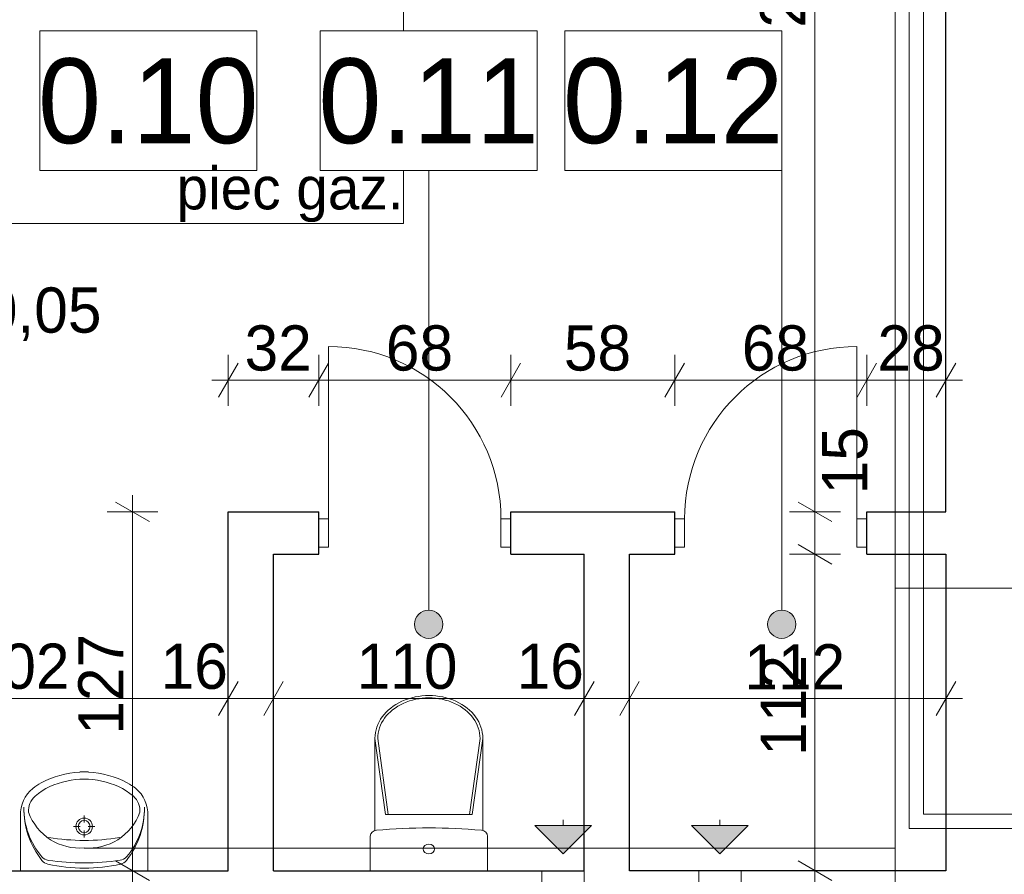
# Model space of a CAD drawing. Extents: x -686885 to -413214, y -23370 to 153194.
# Tile 75 of 145: x -501317 to -497832, y 40425 to 43449. Entities that reach past the tile are written whole.
import ezdxf

# ---------------------------------------------------------------- set-up
doc = ezdxf.new("R2010")
doc.units = 0
doc.header["$MEASUREMENT"] = 0
for name, color, linetype, lineweight in [('Insalacje WODA ZIMNA_Nr_Pióra__46', 5, 'Continuous', 13), ('INWENT CO_Nr_Pióra__100', 2, 'Continuous', 13), ('INWENT OPISY_Nr_Pióra__21', 7, 'Continuous', 9), ('INWENT RZĘDNE_Nr_Pióra__21', 7, 'Continuous', 9), ('INWENT WYMIARY_Nr_Pióra__21', 7, 'Continuous', 9), ('INWENT wyposarzenie_Nr_Pióra__21', 7, 'Continuous', 9), ('INWENT. DRZWI_Nr_Pióra__5', 7, 'Continuous', 13), ('INWENT.ŚCIANY_Nr_Pióra__1', 7, 'Continuous', 25), ('Istniejące kominy_Nr_Pióra__100', 2, 'Continuous', 13), ('Istniejące kominy_Nr_Pióra__21', 7, 'Continuous', 9)]:
    doc.layers.add(name, color=color, linetype=linetype, lineweight=lineweight)
doc.layers.add('instalacja CO_Nr_Pióra__4', color=7, linetype='Continuous', lineweight=13, true_color=0x029e21)
for name, color, linetype in [('INWENT OPISY', 7, 'Continuous'), ('INWENT RZĘDNE', 7, 'Continuous'), ('INWENT WYMIARY', 7, 'Continuous'), ('INWENT wyposarzenie', 7, 'Continuous'), ('Istniejące kominy', 7, 'Continuous')]:
    doc.layers.add(name, color=color, linetype=linetype)
doc.styles.add('GENERATED_STYLE_1', font='txt')
doc.styles.add('GENERATED_STYLE_2', font='txt')
doc.styles.add('GENERATED_STYLE_3', font='txt')
doc.styles.add('GENERATED_STYLE_5', font='txt')
doc.dimstyles.new('GENERATED_STYLE__1', dxfattribs={"dimtxt": 160.000002, "dimasz": 91.2, "dimexe": 0.18, "dimexo": 0, "dimgap": 0.09, "dimtad": 1, "dimtih": 1, "dimtoh": 1, "dimdec": 0, "dimlfac": 0.1, "dimzin": 0, "dimdsep": 46, "dimtxsty": 'GENERATED_STYLE_1', "dimblk": 'ARROWHEAD_2', "dimblk1": 'ARROWHEAD_2', "dimblk2": 'ARROWHEAD_2', "dimcen": 0.09, "dimclrd": 7, "dimclre": 7, "dimclrt": 7, "dimazin": 0, "dimtfac": 1, "dimtdec": 4, "dimtmove": 0, "dimatfit": 3, "dimfxl": 0, "dimtolj": 1, "dimtzin": 0, "dimarcsym": 0})
doc.dimstyles.new('GENERATED_STYLE__2', dxfattribs={"dimtxt": 160.000002, "dimasz": 91.2, "dimexe": 0.18, "dimexo": 0, "dimgap": 0.09, "dimtad": 1, "dimtih": 1, "dimtoh": 1, "dimdec": 0, "dimlfac": 0.1, "dimzin": 0, "dimdsep": 46, "dimtxsty": 'GENERATED_STYLE_1', "dimblk": 'ARROWHEAD_2', "dimblk1": 'ARROWHEAD_2', "dimblk2": 'ARROWHEAD_2', "dimcen": 0.09, "dimclrd": 7, "dimclre": 7, "dimclrt": 7, "dimazin": 0, "dimtfac": 1, "dimtdec": 4, "dimtmove": 2, "dimatfit": 3, "dimfxl": 0, "dimtolj": 1, "dimtzin": 0, "dimarcsym": 0})
doc.dimstyles.new('GENERATED_STYLE__3', dxfattribs={"dimtxt": 160.000002, "dimasz": 91.2, "dimexe": 0.18, "dimexo": 0, "dimgap": 0.09, "dimtad": 1, "dimdec": 0, "dimlfac": 0.1, "dimzin": 0, "dimdsep": 46, "dimtxsty": 'GENERATED_STYLE_1', "dimblk": 'ARROWHEAD_2', "dimblk1": 'ARROWHEAD_2', "dimblk2": 'ARROWHEAD_2', "dimcen": 0.09, "dimclrd": 7, "dimclre": 7, "dimclrt": 7, "dimazin": 0, "dimtfac": 1, "dimtdec": 4, "dimtmove": 0, "dimatfit": 3, "dimfxl": 0, "dimtolj": 1, "dimtzin": 0, "dimarcsym": 0})
doc.dimstyles.new('GENERATED_STYLE__4', dxfattribs={"dimtxt": 160.000002, "dimasz": 91.2, "dimexe": 0.18, "dimexo": 0, "dimgap": 0.09, "dimtad": 1, "dimdec": 0, "dimlfac": 0.1, "dimzin": 0, "dimdsep": 46, "dimtxsty": 'GENERATED_STYLE_1', "dimblk": 'ARROWHEAD_2', "dimblk1": 'ARROWHEAD_2', "dimblk2": 'ARROWHEAD_2', "dimcen": 0.09, "dimclrd": 7, "dimclre": 7, "dimclrt": 7, "dimazin": 0, "dimtfac": 1, "dimtdec": 4, "dimtmove": 2, "dimatfit": 3, "dimfxl": 0, "dimtolj": 1, "dimtzin": 0, "dimarcsym": 0})

# ---------------------------------------------------------------- blocks, each defined once
blk = doc.blocks.new('Symbol WC 2 14_1', base_point=(-499661.1, 40437.6))
at = {"layer": 'INWENT wyposarzenie_Nr_Pióra__21', "linetype": 'Continuous'}
for p, q in [((-500059.2, 40579.8), (-500059.2, 40906.6)), ((-500059.2, 40906.1), (-500022, 40637.3)), ((-500049.4, 40906.1), (-500012.3, 40637.3)), ((-499687.2, 40906.1), (-499724.4, 40637.3)), ((-499677.5, 40906.1), (-499714.6, 40637.3)), ((-499677.5, 40580), (-499677.5, 40906.6)), ((-499868.3, 40637.3), (-500022, 40637.3)), ((-499868.3, 40637.3), (-499714.6, 40637.3)), ((-500075.6, 40437.6), (-500075.6, 40560.2)), ((-499661.1, 40437.6), (-499661.1, 40560.2)), ((-499661.1, 40437.6), (-500075.6, 40437.6))]:
    blk.add_line(p, q, dxfattribs=at)
for centre, major_axis, ratio, start_param, end_param in [((-499868.3, 40906.6), (190.8, 0), 0.791506, 0, 3.141593), ((-499868.3, 40906.1), (181.1, 0), 0.790357, 0, 3.141593), ((-500051.5, 40560.2), (-24.1, 0), 0.857479, 4.812804, 6.283185), ((-499868.3, 39068.3), (-1773.6, 0), 0.857479, 4.60742, 4.817236), ((-499685.1, 40560.2), (-24.1, 0), 0.857479, 3.141593, 4.602988)]:
    blk.add_ellipse(centre, major_axis=major_axis, ratio=ratio, start_param=start_param, end_param=end_param, dxfattribs=at)
blk.add_ellipse((-499868.3, 40515), major_axis=(-20.1, 0), ratio=0.857479, dxfattribs=at)
blk = doc.blocks.new('Symbol Umywalka 14_2', base_point=(-501313.3, 40787.7))
at = {"layer": 'INWENT wyposarzenie_Nr_Pióra__21', "linetype": 'Continuous'}
for p, q in [((-501313.3, 40437.6), (-501313.3, 40632.7)), ((-501088.4, 40608.4), (-501088.4, 40633)), ((-500863.3, 40437.6), (-500863.3, 40632.7)), ((-501102.3, 40594.1), (-501126.3, 40594.1)), ((-501088.4, 40555.3), (-501088.4, 40579.9)), ((-501050.5, 40594.1), (-501074.5, 40594.1)), ((-501313.3, 40437.6), (-500863.3, 40437.6)), ((-501017.4, 40437.6), (-501159.2, 40437.6))]:
    blk.add_line(p, q, dxfattribs=at)
for centre, major_axis, start_param, end_param in [((-501076.9, 40408.9), (0, 379.2), 0.073395, 0.458318), ((-501088.3, 40557.2), (0, 230.5), 6.213155, 6.353215), ((-501099.7, 40408.9), (0, 379.2), 5.824867, 6.20979), ((-501159.8, 40587.4), (0, 181.6), 0.473982, 0.675177), ((-501107.8, 40508.2), (0, 250.1), 0.174494, 0.685654), ((-501088.3, 40491.7), (0, 270.3), 6.046403, 6.519967), ((-501068.8, 40508.2), (0, 250.1), 5.597532, 6.108691), ((-501016.9, 40587.4), (0, 181.6), 5.608008, 5.809204), ((-501199, 40637.7), (0, 117.3), 0.676235, 1.613647), ((-500977.7, 40637.7), (0, 117.3), 4.669538, 5.60695), ((-501218.3, 40649.5), (0, 69.1), 0.712122, 1.639398), ((-500958.3, 40649.5), (0, 69.1), 4.643787, 5.571063), ((-501018.8, 40658), (0, 289.9), 1.554962, 2.257325), ((-501047.5, 40659.5), (0, 260.5), 1.558986, 2.29468), ((-501099.1, 40720.2), (0, 205.5), 1.946948, 2.568353), ((-501077.6, 40720.2), (0, 205.5), 3.714833, 4.336237), ((-501157.9, 40657.9), (0, 289.9), 4.027212, 4.729576), ((-501129.2, 40659.4), (0, 260.5), 3.989857, 4.725552), ((-501088.4, 41385.8), (0, 840.7), 2.98754, 3.295538), ((-501104.4, 40723.5), (0, 205.4), 2.599562, 3.221982), ((-501072.2, 40723.5), (0, 205.4), 3.061203, 3.683623), ((-501209.9, 40512.4), (0, 38.4), 2.29468, 3.004926), ((-501208.7, 40498.6), (0, 38.4), 2.257325, 2.92004), ((-501093.1, 41024), (0, 577), 2.92004, 3.150499), ((-501084, 41450.2), (0, 985), 3.004926, 3.137317), ((-501093.7, 41450.2), (0, 985), 3.14722, 3.279612), ((-501084.1, 41024), (0, 577), 3.134039, 3.364497), ((-500966.6, 40512.6), (0, 38.4), 3.279612, 3.989857), ((-500967.8, 40498.7), (0, 38.4), 3.364497, 4.027212)]:
    blk.add_ellipse(centre, major_axis=major_axis, ratio=0.97619, start_param=start_param, end_param=end_param, dxfattribs=at)
for major_axis in [(0, 29.9), (0, 21.3)]:
    blk.add_ellipse((-501088.4, 40594.1), major_axis=major_axis, ratio=0.97619, dxfattribs=at)
blk = doc.blocks.new('Linia_1', base_point=(-499393.3, 40497.6))
at = {"layer": 'Istniejące kominy_Nr_Pióra__21', "linetype": 'Continuous'}
blk.add_hatch(color=256, dxfattribs=at).paths.add_polyline_path([(-499393.3, 40497.6), (-499493.3, 40597.6), (-499293.3, 40597.6)], flags=0)
for p, q in [((-499393.3, 40597.6), (-499393.3, 40617.6)), ((-499393.3, 40497.6), (-499493.3, 40597.6)), ((-499493.3, 40597.6), (-499293.3, 40597.6)), ((-499393.3, 40497.6), (-499293.3, 40597.6))]:
    blk.add_line(p, q, dxfattribs=at)
blk = doc.blocks.new('Linia_2', base_point=(-498838.3, 40497.6))
at = {"layer": 'Istniejące kominy_Nr_Pióra__21', "linetype": 'Continuous'}
blk.add_hatch(color=256, dxfattribs=at).paths.add_polyline_path([(-498838.3, 40497.6), (-498938.3, 40597.6), (-498738.3, 40597.6)], flags=0)
for p, q in [((-498838.3, 40597.6), (-498838.3, 40617.6)), ((-498838.3, 40497.6), (-498938.3, 40597.6)), ((-498938.3, 40597.6), (-498738.3, 40597.6)), ((-498838.3, 40497.6), (-498738.3, 40597.6))]:
    blk.add_line(p, q, dxfattribs=at)
blk = doc.blocks.new('Linia_17', base_point=(-499869.1, 42915.8))
at = {"layer": 'INWENT OPISY_Nr_Pióra__21', "linetype": 'Continuous'}
blk.add_hatch(color=256, dxfattribs=at).paths.add_polyline_path([(-499819.1, 41309.9), (-499822.9, 41329), (-499833.8, 41345.3), (-499850, 41356.1), (-499869.1, 41359.9), (-499888.3, 41356.1), (-499904.5, 41345.3), (-499915.3, 41329), (-499919.1, 41309.9), (-499915.3, 41290.8), (-499904.5, 41274.6), (-499888.3, 41263.7), (-499869.1, 41259.9), (-499850, 41263.7), (-499833.8, 41274.6), (-499822.9, 41290.8)], flags=0)
blk.add_line((-499869.1, 42915.8), (-499869.1, 41359.9), dxfattribs=at)
blk.add_circle((-499869.1, 41309.9), 50, dxfattribs=at)
blk = doc.blocks.new('Linia_18', base_point=(-498619.6, 42915.8))
at = {"layer": 'INWENT OPISY_Nr_Pióra__21', "linetype": 'Continuous'}
blk.add_hatch(color=256, dxfattribs=at).paths.add_polyline_path([(-498569.6, 41309.9), (-498573.4, 41329), (-498584.3, 41345.3), (-498600.5, 41356.1), (-498619.6, 41359.9), (-498638.8, 41356.1), (-498655, 41345.3), (-498665.8, 41329), (-498669.6, 41309.9), (-498665.8, 41290.8), (-498655, 41274.6), (-498638.8, 41263.7), (-498619.6, 41259.9), (-498600.5, 41263.7), (-498584.3, 41274.6), (-498573.4, 41290.8)], flags=0)
blk.add_line((-498619.6, 42915.8), (-498619.6, 41359.9), dxfattribs=at)
blk.add_circle((-498619.6, 41309.9), 50, dxfattribs=at)
blk = doc.blocks.new('*D277')
at = {"layer": 'INWENT WYMIARY_Nr_Pióra__21', "linetype": 'Continuous'}
for p, q in [((-509798.3, 31219.5), (-509798.3, 31399.5)), ((-472023.3, 31219.5), (-472023.3, 31399.5)), ((-509763.7, 31369.5), (-509833, 31249.5)), ((-472058, 31249.5), (-471988.7, 31369.5)), ((-509857, 31309.5), (-509798.3, 31309.5)), ((-509798.3, 31309.5), (-472023.3, 31309.5)), ((-472023.3, 31309.5), (-471964.6, 31309.5))]:
    blk.add_line(p, q, dxfattribs=at)
at = {"layer": 'INWENT WYMIARY_Nr_Pióra__21', "insert": (-491141.2, 31341.5), "char_height": 160, "attachment_point": 7, "style": 'GENERATED_STYLE_1'}
blk.add_mtext('{3\xa0778}', dxfattribs=at)
blk = doc.blocks.new('ARROWHEAD_2')
at = {"color": 0, "linetype": 'Continuous', "lineweight": 0}
for p, q in [((-0.378, -0.655), (0.378, 0.655)), ((0, 0), (-1, 0))]:
    blk.add_line(p, q, dxfattribs=at)
blk = doc.blocks.new('*D333')
at = {"layer": 'INWENT WYMIARY_Nr_Pióra__21', "linetype": 'Continuous'}
for p, q in [((-502678.3, 40957.1), (-502678.3, 41137.1)), ((-502538.3, 40957.1), (-502538.3, 41137.1)), ((-502643.7, 41107.1), (-502713, 40987.1)), ((-502503.7, 41107.1), (-502573, 40987.1)), ((-502737, 41047.1), (-502678.3, 41047.1)), ((-502678.3, 41047.1), (-502538.3, 41047.1))]:
    blk.add_line(p, q, dxfattribs=at)
at = {"layer": 'INWENT WYMIARY_Nr_Pióra__21', "char_height": 160, "attachment_point": 7, "style": 'GENERATED_STYLE_1'}
for s, insert in [('{14}', (-502917.8, 41079.1)), ('{94}', (-502170.7, 41079.1)), ('{102}', (-501497.2, 41079.1)), ('{16}', (-500817.8, 41079.1)), ('{110}', (-500124.3, 41079.1)), ('{16}', (-499557.8, 41079.1)), ('{112}', (-498751.9, 41079.1))]:
    blk.add_mtext(s, dxfattribs=dict(at, insert=insert))
blk = doc.blocks.new('*D334')
at = {"layer": 'INWENT WYMIARY_Nr_Pióra__21', "linetype": 'Continuous'}
for p, q in [((-502538.3, 40957.1), (-502538.3, 41137.1)), ((-501598.3, 40957.1), (-501598.3, 41137.1)), ((-502503.7, 41107.1), (-502573, 40987.1)), ((-501563.7, 41107.1), (-501633, 40987.1)), ((-502538.3, 41047.1), (-501598.3, 41047.1))]:
    blk.add_line(p, q, dxfattribs=at)
at = {"layer": 'INWENT WYMIARY_Nr_Pióra__21', "char_height": 160, "attachment_point": 7, "style": 'GENERATED_STYLE_1'}
for s, insert in [('{14}', (-502917.8, 41079.1)), ('{94}', (-502170.7, 41079.1)), ('{102}', (-501497.2, 41079.1)), ('{16}', (-500817.8, 41079.1)), ('{110}', (-500124.3, 41079.1)), ('{16}', (-499557.8, 41079.1)), ('{112}', (-498751.9, 41079.1))]:
    blk.add_mtext(s, dxfattribs=dict(at, insert=insert))
blk = doc.blocks.new('*D335')
at = {"layer": 'INWENT WYMIARY_Nr_Pióra__21', "linetype": 'Continuous'}
for p, q in [((-501598.3, 40957.1), (-501598.3, 41137.1)), ((-500578.3, 40957.1), (-500578.3, 41137.1)), ((-501563.7, 41107.1), (-501633, 40987.1)), ((-500543.7, 41107.1), (-500613, 40987.1)), ((-501598.3, 41047.1), (-500578.3, 41047.1))]:
    blk.add_line(p, q, dxfattribs=at)
at = {"layer": 'INWENT WYMIARY_Nr_Pióra__21', "char_height": 160, "attachment_point": 7, "style": 'GENERATED_STYLE_1'}
for s, insert in [('{14}', (-502917.8, 41079.1)), ('{94}', (-502170.7, 41079.1)), ('{102}', (-501497.2, 41079.1)), ('{16}', (-500817.8, 41079.1)), ('{110}', (-500124.3, 41079.1)), ('{16}', (-499557.8, 41079.1)), ('{112}', (-498751.9, 41079.1))]:
    blk.add_mtext(s, dxfattribs=dict(at, insert=insert))
blk = doc.blocks.new('*D336')
at = {"layer": 'INWENT WYMIARY_Nr_Pióra__21', "linetype": 'Continuous'}
for p, q in [((-500578.3, 40957.1), (-500578.3, 41137.1)), ((-500418.3, 40957.1), (-500418.3, 41137.1)), ((-500543.7, 41107.1), (-500613, 40987.1)), ((-500383.7, 41107.1), (-500453, 40987.1)), ((-500578.3, 41047.1), (-500418.3, 41047.1))]:
    blk.add_line(p, q, dxfattribs=at)
at = {"layer": 'INWENT WYMIARY_Nr_Pióra__21', "char_height": 160, "attachment_point": 7, "style": 'GENERATED_STYLE_1'}
for s, insert in [('{14}', (-502917.8, 41079.1)), ('{94}', (-502170.7, 41079.1)), ('{102}', (-501497.2, 41079.1)), ('{16}', (-500817.8, 41079.1)), ('{110}', (-500124.3, 41079.1)), ('{16}', (-499557.8, 41079.1)), ('{112}', (-498751.9, 41079.1))]:
    blk.add_mtext(s, dxfattribs=dict(at, insert=insert))
blk = doc.blocks.new('*D337')
at = {"layer": 'INWENT WYMIARY_Nr_Pióra__21', "linetype": 'Continuous'}
for p, q in [((-500418.3, 40957.1), (-500418.3, 41137.1)), ((-499318.3, 40957.1), (-499318.3, 41137.1)), ((-500383.7, 41107.1), (-500453, 40987.1)), ((-499283.7, 41107.1), (-499353, 40987.1)), ((-500418.3, 41047.1), (-499318.3, 41047.1))]:
    blk.add_line(p, q, dxfattribs=at)
at = {"layer": 'INWENT WYMIARY_Nr_Pióra__21', "char_height": 160, "attachment_point": 7, "style": 'GENERATED_STYLE_1'}
for s, insert in [('{14}', (-502917.8, 41079.1)), ('{94}', (-502170.7, 41079.1)), ('{102}', (-501497.2, 41079.1)), ('{16}', (-500817.8, 41079.1)), ('{110}', (-500124.3, 41079.1)), ('{16}', (-499557.8, 41079.1)), ('{112}', (-498751.9, 41079.1))]:
    blk.add_mtext(s, dxfattribs=dict(at, insert=insert))
blk = doc.blocks.new('*D338')
at = {"layer": 'INWENT WYMIARY_Nr_Pióra__21', "linetype": 'Continuous'}
for p, q in [((-499318.3, 40957.1), (-499318.3, 41137.1)), ((-499158.3, 40957.1), (-499158.3, 41137.1)), ((-499283.7, 41107.1), (-499353, 40987.1)), ((-499123.7, 41107.1), (-499193, 40987.1)), ((-499318.3, 41047.1), (-499158.3, 41047.1))]:
    blk.add_line(p, q, dxfattribs=at)
at = {"layer": 'INWENT WYMIARY_Nr_Pióra__21', "char_height": 160, "attachment_point": 7, "style": 'GENERATED_STYLE_1'}
for s, insert in [('{14}', (-502917.8, 41079.1)), ('{94}', (-502170.7, 41079.1)), ('{102}', (-501497.2, 41079.1)), ('{16}', (-500817.8, 41079.1)), ('{110}', (-500124.3, 41079.1)), ('{16}', (-499557.8, 41079.1)), ('{112}', (-498751.9, 41079.1))]:
    blk.add_mtext(s, dxfattribs=dict(at, insert=insert))
blk = doc.blocks.new('*D339')
at = {"layer": 'INWENT WYMIARY_Nr_Pióra__21', "linetype": 'Continuous'}
for p, q in [((-499158.3, 40957.1), (-499158.3, 41137.1)), ((-498038.3, 40957.1), (-498038.3, 41137.1)), ((-499123.7, 41107.1), (-499193, 40987.1)), ((-498073, 40987.1), (-498003.7, 41107.1)), ((-499158.3, 41047.1), (-498038.3, 41047.1)), ((-498038.3, 41047.1), (-497979.6, 41047.1))]:
    blk.add_line(p, q, dxfattribs=at)
at = {"layer": 'INWENT WYMIARY_Nr_Pióra__21', "char_height": 160, "attachment_point": 7, "style": 'GENERATED_STYLE_1'}
for s, insert in [('{14}', (-502917.8, 41079.1)), ('{94}', (-502170.7, 41079.1)), ('{102}', (-501497.2, 41079.1)), ('{16}', (-500817.8, 41079.1)), ('{110}', (-500124.3, 41079.1)), ('{16}', (-499557.8, 41079.1)), ('{112}', (-498751.9, 41079.1))]:
    blk.add_mtext(s, dxfattribs=dict(at, insert=insert))
blk = doc.blocks.new('*D340')
at = {"layer": 'INWENT WYMIARY_Nr_Pióra__21', "linetype": 'Continuous'}
for p, q in [((-500917.3, 41707.6), (-500917.3, 41766.3)), ((-500857.3, 41673), (-500977.3, 41742.3)), ((-500827.3, 41707.6), (-501007.3, 41707.6)), ((-500917.3, 40437.6), (-500917.3, 41707.6)), ((-500977.3, 40472.3), (-500857.3, 40403)), ((-500827.3, 40437.6), (-501007.3, 40437.6)), ((-500917.3, 40379), (-500917.3, 40437.6))]:
    blk.add_line(p, q, dxfattribs=at)
at = {"layer": 'INWENT WYMIARY_Nr_Pióra__21', "insert": (-500949.3, 40919), "char_height": 160, "attachment_point": 7, "rotation": 90, "style": 'GENERATED_STYLE_1'}
blk.add_mtext('{127}', dxfattribs=at)
blk = doc.blocks.new('*D345')
at = {"layer": 'INWENT WYMIARY_Nr_Pióra__21', "linetype": 'Continuous'}
for p, q in [((-498561.9, 37882.3), (-498441.9, 37813)), ((-498411.9, 37847.6), (-498591.9, 37847.6)), ((-498501.9, 37427.6), (-498501.9, 37847.6)), ((-498411.9, 37427.6), (-498591.9, 37427.6)), ((-498561.9, 37462.3), (-498441.9, 37393)), ((-498501.9, 37369), (-498501.9, 37427.6))]:
    blk.add_line(p, q, dxfattribs=at)
at = {"layer": 'INWENT WYMIARY_Nr_Pióra__21', "char_height": 160, "attachment_point": 7, "rotation": 90, "style": 'GENERATED_STYLE_1'}
for s, insert in [('{42}', (-498533.9, 44735.2)), ('{292}', (-498533.9, 43420.7)), ('{15}', (-498314.7, 41769.2)), ('{112}', (-498533.9, 40844)), ('{45}', (-498533.9, 40110.2)), ('{214}', (-498533.9, 38465.1)), ('{42}', (-498533.9, 37535.2))]:
    blk.add_mtext(s, dxfattribs=dict(at, insert=insert))
blk = doc.blocks.new('*D346')
at = {"layer": 'INWENT WYMIARY_Nr_Pióra__21', "linetype": 'Continuous'}
for p, q in [((-498561.9, 40022.3), (-498441.9, 39953)), ((-498411.9, 39987.6), (-498591.9, 39987.6)), ((-498501.9, 37847.6), (-498501.9, 39987.6)), ((-498561.9, 37882.3), (-498441.9, 37813)), ((-498411.9, 37847.6), (-498591.9, 37847.6))]:
    blk.add_line(p, q, dxfattribs=at)
at = {"layer": 'INWENT WYMIARY_Nr_Pióra__21', "char_height": 160, "attachment_point": 7, "rotation": 90, "style": 'GENERATED_STYLE_1'}
for s, insert in [('{42}', (-498533.9, 44735.2)), ('{292}', (-498533.9, 43420.7)), ('{15}', (-498314.7, 41769.2)), ('{112}', (-498533.9, 40844)), ('{45}', (-498533.9, 40110.2)), ('{214}', (-498533.9, 38465.1)), ('{42}', (-498533.9, 37535.2))]:
    blk.add_mtext(s, dxfattribs=dict(at, insert=insert))
blk = doc.blocks.new('*D347')
at = {"layer": 'INWENT WYMIARY_Nr_Pióra__21', "linetype": 'Continuous'}
for p, q in [((-498561.9, 40472.3), (-498441.9, 40403)), ((-498411.9, 40437.6), (-498591.9, 40437.6)), ((-498501.9, 39987.6), (-498501.9, 40437.6)), ((-498561.9, 40022.3), (-498441.9, 39953)), ((-498411.9, 39987.6), (-498591.9, 39987.6))]:
    blk.add_line(p, q, dxfattribs=at)
at = {"layer": 'INWENT WYMIARY_Nr_Pióra__21', "char_height": 160, "attachment_point": 7, "rotation": 90, "style": 'GENERATED_STYLE_1'}
for s, insert in [('{42}', (-498533.9, 44735.2)), ('{292}', (-498533.9, 43420.7)), ('{15}', (-498314.7, 41769.2)), ('{112}', (-498533.9, 40844)), ('{45}', (-498533.9, 40110.2)), ('{214}', (-498533.9, 38465.1)), ('{42}', (-498533.9, 37535.2))]:
    blk.add_mtext(s, dxfattribs=dict(at, insert=insert))
blk = doc.blocks.new('*D348')
at = {"layer": 'INWENT WYMIARY_Nr_Pióra__21', "linetype": 'Continuous'}
for p, q in [((-498561.9, 41592.3), (-498441.9, 41523)), ((-498411.9, 41557.6), (-498591.9, 41557.6)), ((-498501.9, 40437.6), (-498501.9, 41557.6)), ((-498561.9, 40472.3), (-498441.9, 40403)), ((-498411.9, 40437.6), (-498591.9, 40437.6))]:
    blk.add_line(p, q, dxfattribs=at)
at = {"layer": 'INWENT WYMIARY_Nr_Pióra__21', "char_height": 160, "attachment_point": 7, "rotation": 90, "style": 'GENERATED_STYLE_1'}
for s, insert in [('{42}', (-498533.9, 44735.2)), ('{292}', (-498533.9, 43420.7)), ('{15}', (-498314.7, 41769.2)), ('{112}', (-498533.9, 40844)), ('{45}', (-498533.9, 40110.2)), ('{214}', (-498533.9, 38465.1)), ('{42}', (-498533.9, 37535.2))]:
    blk.add_mtext(s, dxfattribs=dict(at, insert=insert))
blk = doc.blocks.new('*D349')
at = {"layer": 'INWENT WYMIARY_Nr_Pióra__21', "linetype": 'Continuous'}
for p, q in [((-498561.9, 41742.3), (-498441.9, 41673)), ((-498411.9, 41707.6), (-498591.9, 41707.6)), ((-498501.9, 41557.6), (-498501.9, 41707.6)), ((-498561.9, 41592.3), (-498441.9, 41523)), ((-498411.9, 41557.6), (-498591.9, 41557.6))]:
    blk.add_line(p, q, dxfattribs=at)
at = {"layer": 'INWENT WYMIARY_Nr_Pióra__21', "char_height": 160, "attachment_point": 7, "rotation": 90, "style": 'GENERATED_STYLE_1'}
for s, insert in [('{42}', (-498533.9, 44735.2)), ('{292}', (-498533.9, 43420.7)), ('{15}', (-498314.7, 41769.2)), ('{112}', (-498533.9, 40844)), ('{45}', (-498533.9, 40110.2)), ('{214}', (-498533.9, 38465.1)), ('{42}', (-498533.9, 37535.2))]:
    blk.add_mtext(s, dxfattribs=dict(at, insert=insert))
blk = doc.blocks.new('*D350')
at = {"layer": 'INWENT WYMIARY_Nr_Pióra__21', "linetype": 'Continuous'}
for p, q in [((-498561.9, 44662.3), (-498441.9, 44593)), ((-498411.9, 44627.6), (-498591.9, 44627.6)), ((-498501.9, 41707.6), (-498501.9, 44627.6)), ((-498561.9, 41742.3), (-498441.9, 41673)), ((-498411.9, 41707.6), (-498591.9, 41707.6))]:
    blk.add_line(p, q, dxfattribs=at)
at = {"layer": 'INWENT WYMIARY_Nr_Pióra__21', "char_height": 160, "attachment_point": 7, "rotation": 90, "style": 'GENERATED_STYLE_1'}
for s, insert in [('{42}', (-498533.9, 44735.2)), ('{292}', (-498533.9, 43420.7)), ('{15}', (-498314.7, 41769.2)), ('{112}', (-498533.9, 40844)), ('{45}', (-498533.9, 40110.2)), ('{214}', (-498533.9, 38465.1)), ('{42}', (-498533.9, 37535.2))]:
    blk.add_mtext(s, dxfattribs=dict(at, insert=insert))
blk = doc.blocks.new('*D351')
at = {"layer": 'INWENT WYMIARY_Nr_Pióra__21', "linetype": 'Continuous'}
for p, q in [((-498501.9, 45047.6), (-498501.9, 45106.3)), ((-498441.9, 45013), (-498561.9, 45082.3)), ((-498411.9, 45047.6), (-498591.9, 45047.6)), ((-498501.9, 44627.6), (-498501.9, 45047.6)), ((-498561.9, 44662.3), (-498441.9, 44593)), ((-498411.9, 44627.6), (-498591.9, 44627.6))]:
    blk.add_line(p, q, dxfattribs=at)
at = {"layer": 'INWENT WYMIARY_Nr_Pióra__21', "char_height": 160, "attachment_point": 7, "rotation": 90, "style": 'GENERATED_STYLE_1'}
for s, insert in [('{42}', (-498533.9, 44735.2)), ('{292}', (-498533.9, 43420.7)), ('{15}', (-498314.7, 41769.2)), ('{112}', (-498533.9, 40844)), ('{45}', (-498533.9, 40110.2)), ('{214}', (-498533.9, 38465.1)), ('{42}', (-498533.9, 37535.2))]:
    blk.add_mtext(s, dxfattribs=dict(at, insert=insert))
blk = doc.blocks.new('*D352')
at = {"layer": 'INWENT WYMIARY_Nr_Pióra__21', "linetype": 'Continuous'}
for p, q in [((-500578.3, 42083.2), (-500578.3, 42263.2)), ((-500258.3, 42083.2), (-500258.3, 42263.2)), ((-500543.7, 42233.2), (-500613, 42113.2)), ((-500223.7, 42233.2), (-500293, 42113.2)), ((-500637, 42173.2), (-500578.3, 42173.2)), ((-500578.3, 42173.2), (-500258.3, 42173.2))]:
    blk.add_line(p, q, dxfattribs=at)
at = {"layer": 'INWENT WYMIARY_Nr_Pióra__21', "char_height": 160, "attachment_point": 7, "style": 'GENERATED_STYLE_1'}
for s, insert in [('{32}', (-500520.7, 42205.2)), ('{68}', (-500020.7, 42205.2)), ('{58}', (-499390.7, 42205.2)), ('{68}', (-498760.7, 42205.2)), ('{28}', (-498280.7, 42205.2))]:
    blk.add_mtext(s, dxfattribs=dict(at, insert=insert))
blk = doc.blocks.new('*D353')
at = {"layer": 'INWENT WYMIARY_Nr_Pióra__21', "linetype": 'Continuous'}
for p, q in [((-500258.3, 42083.2), (-500258.3, 42263.2)), ((-499578.3, 42083.2), (-499578.3, 42263.2)), ((-500223.7, 42233.2), (-500293, 42113.2)), ((-499543.7, 42233.2), (-499613, 42113.2)), ((-500258.3, 42173.2), (-499578.3, 42173.2))]:
    blk.add_line(p, q, dxfattribs=at)
at = {"layer": 'INWENT WYMIARY_Nr_Pióra__21', "char_height": 160, "attachment_point": 7, "style": 'GENERATED_STYLE_1'}
for s, insert in [('{32}', (-500520.7, 42205.2)), ('{68}', (-500020.7, 42205.2)), ('{58}', (-499390.7, 42205.2)), ('{68}', (-498760.7, 42205.2)), ('{28}', (-498280.7, 42205.2))]:
    blk.add_mtext(s, dxfattribs=dict(at, insert=insert))
blk = doc.blocks.new('*D354')
at = {"layer": 'INWENT WYMIARY_Nr_Pióra__21', "linetype": 'Continuous'}
for p, q in [((-499578.3, 42083.2), (-499578.3, 42263.2)), ((-498998.3, 42083.2), (-498998.3, 42263.2)), ((-499543.7, 42233.2), (-499613, 42113.2)), ((-498963.7, 42233.2), (-499033, 42113.2)), ((-499578.3, 42173.2), (-498998.3, 42173.2))]:
    blk.add_line(p, q, dxfattribs=at)
at = {"layer": 'INWENT WYMIARY_Nr_Pióra__21', "char_height": 160, "attachment_point": 7, "style": 'GENERATED_STYLE_1'}
for s, insert in [('{32}', (-500520.7, 42205.2)), ('{68}', (-500020.7, 42205.2)), ('{58}', (-499390.7, 42205.2)), ('{68}', (-498760.7, 42205.2)), ('{28}', (-498280.7, 42205.2))]:
    blk.add_mtext(s, dxfattribs=dict(at, insert=insert))
blk = doc.blocks.new('*D355')
at = {"layer": 'INWENT WYMIARY_Nr_Pióra__21', "linetype": 'Continuous'}
for p, q in [((-498998.3, 42083.2), (-498998.3, 42263.2)), ((-498318.3, 42083.2), (-498318.3, 42263.2)), ((-498963.7, 42233.2), (-499033, 42113.2)), ((-498283.7, 42233.2), (-498353, 42113.2)), ((-498998.3, 42173.2), (-498318.3, 42173.2))]:
    blk.add_line(p, q, dxfattribs=at)
at = {"layer": 'INWENT WYMIARY_Nr_Pióra__21', "char_height": 160, "attachment_point": 7, "style": 'GENERATED_STYLE_1'}
for s, insert in [('{32}', (-500520.7, 42205.2)), ('{68}', (-500020.7, 42205.2)), ('{58}', (-499390.7, 42205.2)), ('{68}', (-498760.7, 42205.2)), ('{28}', (-498280.7, 42205.2))]:
    blk.add_mtext(s, dxfattribs=dict(at, insert=insert))
blk = doc.blocks.new('*D356')
at = {"layer": 'INWENT WYMIARY_Nr_Pióra__21', "linetype": 'Continuous'}
for p, q in [((-498318.3, 42083.2), (-498318.3, 42263.2)), ((-498038.3, 42083.2), (-498038.3, 42263.2)), ((-498283.7, 42233.2), (-498353, 42113.2)), ((-498073, 42113.2), (-498003.7, 42233.2)), ((-498318.3, 42173.2), (-498038.3, 42173.2)), ((-498038.3, 42173.2), (-497979.6, 42173.2))]:
    blk.add_line(p, q, dxfattribs=at)
at = {"layer": 'INWENT WYMIARY_Nr_Pióra__21', "char_height": 160, "attachment_point": 7, "style": 'GENERATED_STYLE_1'}
for s, insert in [('{32}', (-500520.7, 42205.2)), ('{68}', (-500020.7, 42205.2)), ('{58}', (-499390.7, 42205.2)), ('{68}', (-498760.7, 42205.2)), ('{28}', (-498280.7, 42205.2))]:
    blk.add_mtext(s, dxfattribs=dict(at, insert=insert))
blk = doc.blocks.new('Koty wysokościowe_19', base_point=(-501674.7, 42147.5))
at = {"layer": 'INWENT RZĘDNE_Nr_Pióra__21', "linetype": 'Continuous'}
for points in [[(-501674.7, 42147.5), (-501574.7, 42147.5), (-501582.3, 42185.8), (-501604, 42218.2), (-501636.4, 42239.9), (-501674.7, 42247.5)], [(-501674.7, 42147.5), (-501774.7, 42147.5), (-501767.1, 42109.2), (-501745.4, 42076.8), (-501713, 42055.1), (-501674.7, 42047.5)]]:
    blk.add_hatch(color=256, dxfattribs=at).paths.add_polyline_path(points, flags=0)
for p, q in [((-501674.7, 41947.5), (-501674.7, 42347.5)), ((-501874.7, 42147.5), (-501474.7, 42147.5))]:
    blk.add_line(p, q, dxfattribs=at)
blk.add_circle((-501674.7, 42147.5), 100, dxfattribs=at)
at = {"layer": 'INWENT RZĘDNE_Nr_Pióra__21', "insert": (-501568.5, 42311.8), "char_height": 160, "attachment_point": 7, "style": 'GENERATED_STYLE_2'}
blk.add_mtext('{+0,05}', dxfattribs=at)

msp = doc.modelspace()

# ---------------------------------------------------------------- linework, layer by layer
at = {"layer": 'Insalacje WODA ZIMNA_Nr_Pióra__46', "linetype": 'Continuous'}
for p, q in [((-498218.3, 37997.6), (-498218.3, 44447.6)), ((-498218.3, 41437.6), (-497285.8, 41437.6)), ((-498218.3, 40517.6), (-501088.4, 40517.6))]:
    msp.add_line(p, q, dxfattribs=at)
at = {"layer": 'instalacja CO_Nr_Pióra__4', "linetype": 'Continuous'}
for p, q in [((-498118.3, 44547.6), (-498118.3, 40637.6)), ((-498168.3, 40587.6), (-498168.3, 44497.6)), ((-498118.3, 40637.6), (-497368.3, 40637.6)), ((-497318.3, 40587.6), (-498168.3, 40587.6))]:
    msp.add_line(p, q, dxfattribs=at)
at = {"layer": 'INWENT. DRZWI_Nr_Pióra__5', "linetype": 'Continuous'}
for p, q in [((-500223.3, 41682.6), (-500223.3, 42292.6)), ((-498353.3, 41682.6), (-498353.3, 42292.6)), ((-500258.3, 41682.6), (-500223.3, 41682.6)), ((-500223.3, 41682.6), (-500223.3, 41582.6)), ((-499578.3, 41682.6), (-499613.3, 41682.6)), ((-499613.3, 41682.6), (-499613.3, 41582.6)), ((-498998.3, 41682.6), (-498963.3, 41682.6)), ((-498963.3, 41682.6), (-498963.3, 41582.6)), ((-498318.3, 41682.6), (-498353.3, 41682.6)), ((-498353.3, 41682.6), (-498353.3, 41582.6)), ((-500223.3, 41582.6), (-500258.3, 41582.6)), ((-499613.3, 41582.6), (-499578.3, 41582.6)), ((-498963.3, 41582.6), (-498998.3, 41582.6)), ((-498353.3, 41582.6), (-498318.3, 41582.6))]:
    msp.add_line(p, q, dxfattribs=at)
for centre, start, end in [((-500223.3, 41682.6), 0, 90), ((-498353.3, 41682.6), 90, 180)]:
    msp.add_arc(centre, 610, start, end, dxfattribs=at)
at = {"layer": 'INWENT.ŚCIANY_Nr_Pióra__1', "linetype": 'Continuous'}
for p, q in [((-498038.3, 41707.6), (-498038.3, 44627.6)), ((-500578.3, 40437.6), (-500578.3, 41707.6)), ((-500578.3, 41707.6), (-500258.3, 41707.6)), ((-500258.3, 41557.6), (-500258.3, 41707.6)), ((-499578.3, 41557.6), (-499578.3, 41707.6)), ((-499578.3, 41707.6), (-498998.3, 41707.6)), ((-498998.3, 41557.6), (-498998.3, 41707.6)), ((-498318.3, 41557.6), (-498318.3, 41707.6)), ((-498318.3, 41707.6), (-498038.3, 41707.6)), ((-500418.3, 40437.6), (-500418.3, 41557.6)), ((-500418.3, 41557.6), (-500258.3, 41557.6)), ((-499578.3, 41557.6), (-499318.3, 41557.6)), ((-499318.3, 40437.6), (-499318.3, 41557.6)), ((-499158.3, 40437.6), (-499158.3, 41557.6)), ((-499158.3, 41557.6), (-498998.3, 41557.6)), ((-498318.3, 41557.6), (-498038.3, 41557.6)), ((-498038.3, 41557.6), (-498038.3, 40437.6)), ((-501598.3, 40437.6), (-500578.3, 40437.6)), ((-500418.3, 40437.6), (-499318.3, 40437.6)), ((-498038.3, 40437.6), (-499158.3, 40437.6))]:
    msp.add_line(p, q, dxfattribs=at)
at = {"layer": 'Istniejące kominy_Nr_Pióra__100', "linetype": 'Continuous'}
for p, q in [((-499958.4, 43927.6), (-499958.4, 42727.6)), ((-499958.4, 42727.6), (-501958.4, 42727.6))]:
    msp.add_line(p, q, dxfattribs=at)
at = {"layer": 'Istniejące kominy_Nr_Pióra__21', "linetype": 'Continuous'}
for p, q in [((-499468.3, 39987.6), (-499468.3, 40437.6)), ((-499318.3, 40437.6), (-499318.3, 39987.6)), ((-498913.3, 40167.6), (-498913.3, 40437.6)), ((-498763.3, 40437.6), (-498763.3, 40167.6))]:
    msp.add_line(p, q, dxfattribs=at)

# ---------------------------------------------------------------- block references
at = {"layer": 'INWENT OPISY', "linetype": 'Continuous'}
for name, p in [('Linia_17', (-499869.1, 42915.8)), ('Linia_18', (-498619.6, 42915.8))]:
    msp.add_blockref(name, p, dxfattribs=at)
at = {"layer": 'INWENT RZĘDNE'}
msp.add_blockref('Koty wysokościowe_19', (-501674.7, 42147.5), dxfattribs=at)
at = {"layer": 'INWENT wyposarzenie', "color": 104, "linetype": 'Continuous', "lineweight": 13, "true_color": 0x029e21}
for name, p in [('Symbol WC 2 14_1', (-499661.1, 40437.6)), ('Symbol Umywalka 14_2', (-501313.3, 40787.7))]:
    msp.add_blockref(name, p, dxfattribs=at)
at = {"layer": 'Istniejące kominy', "linetype": 'Continuous'}
for name, p in [('Linia_1', (-499393.3, 40497.6)), ('Linia_2', (-498838.3, 40497.6))]:
    msp.add_blockref(name, p, dxfattribs=at)

# ---------------------------------------------------------------- dimensions: what is measured, and where the dimension line sits
at = {"layer": 'INWENT WYMIARY', "linetype": 'Continuous'}
for base, p1, p2, dimstyle, picture, middle in [((-498501.9, 37427.6), (-498038.3, 44627.6), (-497852, 45047.6), 'GENERATED_STYLE__3', '*D351', (-498613.9, 44856.6)), ((-498501.9, 37427.6), (-498353.6, 37427.6), (-498327.9, 37847.6), 'GENERATED_STYLE__3', '*D345', (-498613.9, 37656.6)), ((-498501.9, 37427.6), (-498327.9, 37847.6), (-498367.7, 39987.6), 'GENERATED_STYLE__4', '*D346', (-498613.9, 38647.3)), ((-498501.9, 37427.6), (-498367.7, 39987.6), (-498038.3, 40437.6), 'GENERATED_STYLE__3', '*D347', (-498613.9, 40231.6)), ((-498501.9, 37427.6), (-498038.3, 40437.6), (-498038.3, 41557.6), 'GENERATED_STYLE__3', '*D348', (-498613.9, 41018.1)), ((-498501.9, 37427.6), (-498038.3, 41557.6), (-498038.3, 41707.6), 'GENERATED_STYLE__4', '*D349', (-498394.7, 41890.6)), ((-498501.9, 37427.6), (-498038.3, 41707.6), (-498038.3, 44627.6), 'GENERATED_STYLE__4', '*D350', (-498613.9, 43602.8)), ((-500917.3, 40437.6), (-500578.3, 40437.6), (-500578.3, 41707.6), 'GENERATED_STYLE__3', '*D340', (-501029.3, 41101.2))]:
    dim = msp.add_linear_dim(base=base, p1=p1, p2=p2, angle=90, dimstyle=dimstyle, dxfattribs=at)
    dim.commit()
    dim.dimension.update_dxf_attribs({"geometry": picture, "text_midpoint": middle})
for base, p1, p2, dimstyle, picture, middle in [((-500578.3, 42173.2), (-500578.3, 41707.6), (-500258.3, 41707.6), 'GENERATED_STYLE__1', '*D352', (-500399.3, 42285.2)), ((-500578.3, 42173.2), (-500258.3, 41707.6), (-499578.3, 41707.6), 'GENERATED_STYLE__1', '*D353', (-499899.3, 42285.2)), ((-500578.3, 42173.2), (-499578.3, 41707.6), (-498998.3, 41707.6), 'GENERATED_STYLE__1', '*D354', (-499269.3, 42285.2)), ((-500578.3, 42173.2), (-498998.3, 41707.6), (-498318.3, 41707.6), 'GENERATED_STYLE__1', '*D355', (-498639.3, 42285.2)), ((-500578.3, 42173.2), (-498318.3, 41707.6), (-498038.3, 41707.6), 'GENERATED_STYLE__1', '*D356', (-498159.3, 42285.2)), ((-509798.3251087, 31309.4812002), (-509798.3251087, 42147.6315772), (-472023.3251087, 32857.6315772), 'GENERATED_STYLE__1', '*D277', (-490867.6715053, 31421.4812019)), ((-502678.3, 41047.1), (-502678.3, 40887.6), (-502538.3, 40887.6), 'GENERATED_STYLE__1', '*D333', (-502796.4, 41159.1)), ((-502678.3, 41047.1), (-502538.3, 40887.6), (-501598.3, 40437.6), 'GENERATED_STYLE__1', '*D334', (-502049.3, 41159.1)), ((-502678.3, 41047.1), (-501598.3, 40437.6), (-500578.3, 41187.8), 'GENERATED_STYLE__2', '*D335', (-501315, 41159.1)), ((-502678.3, 41047.1), (-500578.3, 41187.8), (-500418.3, 41078.3), 'GENERATED_STYLE__1', '*D336', (-500696.4, 41159.1)), ((-502678.3, 41047.1), (-500418.3, 41078.3), (-499318.3, 41136.3), 'GENERATED_STYLE__1', '*D337', (-499950.2, 41159.1)), ((-502678.3, 41047.1), (-499318.3, 41136.3), (-499158.3, 41168.5), 'GENERATED_STYLE__1', '*D338', (-499436.4, 41159.1)), ((-502678.3, 41047.1), (-499158.3, 41168.5), (-498038.3, 41108.9), 'GENERATED_STYLE__1', '*D339', (-498577.8, 41159.1))]:
    dim = msp.add_linear_dim(base=base, p1=p1, p2=p2, dimstyle=dimstyle, dxfattribs=at)
    dim.commit()
    dim.dimension.update_dxf_attribs({"geometry": picture, "text_midpoint": middle})

# ---------------------------------------------------------------- wipeouts: each hides what was drawn before it
at = {"linetype": 'Continuous', "ltscale": 2010871.902343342}
msp.add_wipeout([(-501245.5, 43409.9), (-500477.5, 43409.9), (-500477.5, 42915.8), (-501245.5, 42915.8)], dxfattribs=at).dxf.layer = 'INWENT OPISY_Nr_Pióra__21'

# ---------------------------------------------------------------- next in the draw order: linework, layer by layer
at = {"layer": 'INWENT OPISY_Nr_Pióra__21', "linetype": 'Continuous', "flags": 128}
msp.add_lwpolyline([(-501245.5, 43409.9), (-500477.5, 43409.9), (-500477.5, 42915.8), (-501245.5, 42915.8)], close=True, dxfattribs=at)

# ---------------------------------------------------------------- next in the draw order: texts
at = {"layer": 'INWENT OPISY_Nr_Pióra__21', "linetype": 'Continuous', "insert": (-500861.5, 43007.8), "char_height": 300, "attachment_point": 8, "style": 'GENERATED_STYLE_3'}
msp.add_mtext('{0.10 }', dxfattribs=at)

# ---------------------------------------------------------------- next in the draw order: wipeouts: each hides what was drawn before it
at = {"linetype": 'Continuous', "ltscale": 2006916.955017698}
msp.add_wipeout([(-500253.1, 43409.9), (-499485.1, 43409.9), (-499485.1, 42915.8), (-500253.1, 42915.8)], dxfattribs=at).dxf.layer = 'INWENT OPISY_Nr_Pióra__21'
at = {"linetype": 'Continuous', "ltscale": 2003467.884521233}
msp.add_wipeout([(-499387.6, 43409.9), (-498619.6, 43409.9), (-498619.6, 42915.8), (-499387.6, 42915.8)], dxfattribs=at).dxf.layer = 'INWENT OPISY_Nr_Pióra__21'

# ---------------------------------------------------------------- next in the draw order: linework, layer by layer
at = {"layer": 'INWENT OPISY_Nr_Pióra__21', "linetype": 'Continuous', "flags": 128}
for points in [[(-500253.1, 43409.9), (-499485.1, 43409.9), (-499485.1, 42915.8), (-500253.1, 42915.8)], [(-499387.6, 43409.9), (-498619.6, 43409.9), (-498619.6, 42915.8), (-499387.6, 42915.8)]]:
    msp.add_lwpolyline(points, close=True, dxfattribs=at)

# ---------------------------------------------------------------- next in the draw order: texts
at = {"layer": 'INWENT CO_Nr_Pióra__100', "linetype": 'Continuous', "insert": (-499958.4, 42927.8), "char_height": 150, "attachment_point": 3, "style": 'GENERATED_STYLE_5'}
msp.add_mtext('{piec gaz.}', dxfattribs=at)
at = {"layer": 'INWENT OPISY_Nr_Pióra__21', "linetype": 'Continuous', "char_height": 300, "attachment_point": 8, "style": 'GENERATED_STYLE_3'}
for s, insert in [('{0.11 }', (-499869.1, 43007.8)), ('{0.12 }', (-499003.6, 43007.8))]:
    msp.add_mtext(s, dxfattribs=dict(at, insert=insert))

doc.saveas('drawing.dxf')
